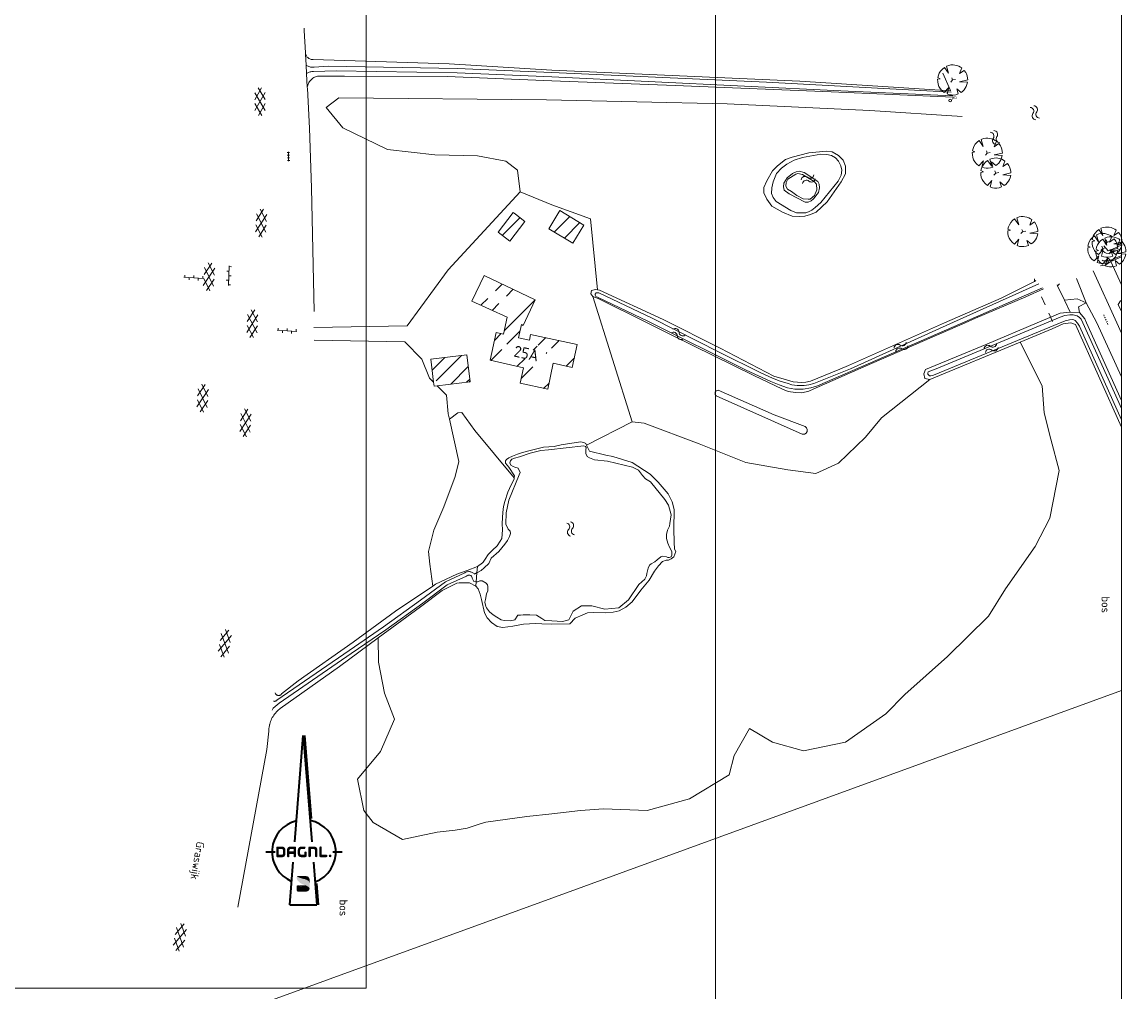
# Model space of a CAD drawing. Header units: metres. Extents: x 232777 to 233627, y 552866 to 554495.
# Tile 10 of 26: x 233383 to 233627, y 553602 to 553817. Entities that reach past the tile are written whole.
import ezdxf
from ezdxf.enums import TextEntityAlignment as Align

# ---------------------------------------------------------------- set-up
doc = ezdxf.new("R2010")
doc.units = ezdxf.units.M
doc.linetypes.add('NLCS-HIDDEN', pattern=[4, 2, -2])
doc.layers.get('0').update_dxf_attribs({"color": 251, "lineweight": 13})
doc.layers.get('Defpoints').update_dxf_attribs({"color": 241, "lineweight": 13})
for name, color, linetype, lineweight in [('A02_Bijgebouw_F', 7, 'Continuous', 13), ('A12_Bijgebouw_BAG_F', 7, 'Continuous', 18), ('B-XX-AL-B01_Hoofdgebouw-A', 251, 'Continuous', 9), ('B01_Hoofdgebouw', 7, 'Continuous', 18), ('N-WE-GW-WATERGANG-WERK-A', 92, 'Continuous', 18), ('Q26_Boom', 76, 'Continuous', 13), ('Q37_Peilbuis', 251, 'Continuous', 13), ('S01_Gesloten_verharding', 251, 'Continuous', 13), ('S02_Open_verharding', 251, 'Continuous', 13), ('S05_Water', 144, 'Continuous', 13), ('S10_Halfverharding', 251, 'Continuous', 13), ('S11_Tegelverharding', 251, 'Continuous', 13), ('T09_Insteek_sloot', 144, 'Continuous', 13), ('T10_Cultuurscheiding', 251, 'Continuous', 13), ('T15_BGTcultuurscheiding', 251, 'Continuous', 13), ('V04_Kantinrit', 251, 'Continuous', 13), ('V05_Kanthalfverh', 251, 'Continuous', 13), ('W01_Kantsloot', 144, 'Continuous', 13), ('W10_Duikerlijn', 251, 'NLCS-HIDDEN', 13), ('X-XX-AL-ORIENTATIE-S', 7, 'Continuous', 25)]:
    doc.layers.add(name, color=color, linetype=linetype, lineweight=lineweight)
for name, color, linetype in [('Z02_Huisnummer', 7, 'Continuous'), ('Z04_Bosaanduiding', 7, 'Continuous'), ('Z06_Straatnaam_1000', 7, 'Continuous')]:
    doc.layers.add(name, color=color, linetype=linetype)
doc.styles.add('NLCS-ISO', font='NLCS-ISO.ttf', dxfattribs={"height": 2.5})
doc.styles.get("Standard").update_dxf_attribs({"font": 'isocpeur.ttf'})
pattern_1 = [(45, (233374.437, 554333.729), (-5.38815, 5.38815), []), (45, (233378.029, 554333.729), (-5.38815, 5.38815), [])]

# ---------------------------------------------------------------- blocks, each defined once
blk = doc.blocks.new('S05')
for centre, start, end in [((-0.75, 0.05), 28.0726, 151.9276), ((0.75, 0.85), 208.0726, 331.9276), ((-0.75, -0.85), 28.0726, 151.9276), ((0.75, -0.05), 208.0726, 331.9276)]:
    blk.add_arc(centre, 0.85, start, end)
blk = doc.blocks.new('Q26_boom')
for p, q in [((-0.172, -0.178), (0, 0)), ((0, 0), (-0.073, 0.202)), ((0, 0), (0.259, 0.054))]:
    blk.add_line(p, q)
blk.add_lwpolyline([(0.698, 1.142), (0.803, 1.067), (0.615, 0.577), (1.026, 0.854), (1.16, 0.661), (1.226, 0.541), (1.288, 0.364), (1.326, 0.163), (1.334, 0.008), (0.612, -0.149), (1.322, -0.205), (1.272, -0.413), (1.206, -0.576), (1.124, -0.729), (1.018, -0.866), (0.879, -1.006), (0.757, -1.097), (0.372, -0.777), (0.504, -1.235), (0.298, -1.302), (0.082, -1.333), (-0.109, -1.33), (-0.285, -1.305), (-0.493, -1.238), (-0.337, -0.66), (-0.748, -1.103), (-0.952, -0.94), (-1.101, -0.761), (-1.211, -0.573), (-1.286, -0.371), (-1.327, -0.154), (-1.331, 0.059), (-1.097, 0.116), (-1.315, 0.224), (-1.265, 0.424), (-1.189, 0.609), (-1.067, 0.796), (-0.911, 0.972), (-0.722, 1.121), (-0.364, 0.596), (-0.537, 1.222), (-0.331, 1.299), (-0.145, 1.331), (0.046, 1.334), (0.193, 1.32), (0.372, 1.28), (0.549, 1.218)], close=True)
blk = doc.blocks.new('Q37_PEILBUIS')
at = {"color": 0}
blk.add_circle((0, 0), 0.3, dxfattribs=at)
blk.add_text('pb', height=0.7, dxfattribs=at).set_placement((0.305312, 0.33528))
blk = doc.blocks.new('S026')
for p, q in [((0, 0), (4.401, 0)), ((0.2, 0.5), (0.2, 0)), ((1.2, 0), (1.2, -0.5)), ((2.201, 0.5), (2.201, 0)), ((3.201, 0), (3.201, -0.5)), ((4.201, 0.5), (4.201, 0))]:
    blk.add_line(p, q)
blk = doc.blocks.new('S116')
for p, q in [((0, 0), (2.1, 0)), ((0.15, 0.25), (0.15, -0.25)), ((0.75, 0.25), (0.75, -0.25)), ((1.35, 0.25), (1.35, -0.25)), ((1.95, 0.25), (1.95, -0.25))]:
    blk.add_line(p, q)
blk = doc.blocks.new('S106')
for p, q in [((0, 0), (0.3, 0)), ((0.65, 0.15), (0.65, -0.15)), ((1.65, 0.15), (1.65, -0.15)), ((1, 0), (1.3, 0)), ((2, 0), (2.3, 0))]:
    blk.add_line(p, q)
blk = doc.blocks.new('S016')
for p, q in [((-0.006, -0.427), (2.636, 1.098)), ((2.635, -1.2), (-0.006, 0.326)), ((1.079, -1.2), (5.061, 1.098)), ((5.061, -1.201), (1.081, 1.098)), ((6.144, -0.429), (3.5, 1.098)), ((3.501, -1.201), (6.144, 0.323))]:
    blk.add_line(p, q)
blk = doc.blocks.new('SAL-ORIENTATIE_NOORDPIJL_DAGNL-SO')
at = {"true_color": 0x002d59}
h = blk.add_hatch(color=158, dxfattribs=at)
h.dxf.hatch_style = 2
h.paths.add_polyline_path([(-9.36, 0.71), (-9.36, -0.74), (-9.36, -0.79), (-9.37, -0.86), (-9.38, -0.94), (-9.4, -1), (-9.43, -1.06), (-9.46, -1.11), (-9.51, -1.15), (-9.56, -1.19), (-9.61, -1.22), (-9.68, -1.24), (-9.75, -1.26), (-9.83, -1.27), (-9.91, -1.27), (-11.19, -1.27), (-11.19, -1.26), (-11.19, 1.26), (-11.18, 1.27), (-9.92, 1.27), (-9.9, 1.27), (-9.83, 1.27), (-9.76, 1.26), (-9.7, 1.25), (-9.65, 1.23), (-9.6, 1.21), (-9.55, 1.18), (-9.51, 1.15), (-9.47, 1.11), (-9.44, 1.07), (-9.42, 1.02), (-9.4, 0.97), (-9.38, 0.91), (-9.37, 0.85), (-9.36, 0.78)])
h.paths.add_polyline_path([(-11.51, 2.37), (-9.9, 2.37), (-9.84, 2.37), (-9.73, 2.36), (-9.62, 2.35), (-9.52, 2.34), (-9.42, 2.32), (-9.33, 2.3), (-9.23, 2.28), (-9.15, 2.25), (-9.07, 2.21), (-8.99, 2.18), (-8.91, 2.14), (-8.84, 2.09), (-8.78, 2.04), (-8.71, 1.99), (-8.65, 1.93), (-8.6, 1.86), (-8.55, 1.8), (-8.5, 1.73), (-8.46, 1.65), (-8.42, 1.57), (-8.39, 1.49), (-8.36, 1.4), (-8.33, 1.31), (-8.31, 1.22), (-8.29, 1.12), (-8.28, 1.01), (-8.27, 0.91), (-8.27, 0.79), (-8.26, 0.69), (-8.26, -0.73), (-8.27, -0.81), (-8.27, -0.92), (-8.28, -1.02), (-8.29, -1.13), (-8.31, -1.22), (-8.33, -1.32), (-8.35, -1.41), (-8.38, -1.5), (-8.42, -1.58), (-8.45, -1.66), (-8.5, -1.73), (-8.54, -1.8), (-8.59, -1.87), (-8.65, -1.93), (-8.7, -1.99), (-8.76, -2.04), (-8.83, -2.09), (-8.9, -2.14), (-8.97, -2.18), (-9.05, -2.21), (-9.14, -2.25), (-9.22, -2.28), (-9.31, -2.3), (-9.41, -2.32), (-9.51, -2.34), (-9.61, -2.35), (-9.71, -2.36), (-9.83, -2.37), (-9.91, -2.37), (-11.74, -2.37), (-11.77, -2.37), (-11.81, -2.37), (-11.84, -2.37), (-11.88, -2.36), (-11.91, -2.35), (-11.94, -2.35), (-11.97, -2.34), (-12, -2.33), (-12.02, -2.32), (-12.05, -2.31), (-12.07, -2.29), (-12.1, -2.28), (-12.12, -2.26), (-12.14, -2.24), (-12.16, -2.22), (-12.17, -2.2), (-12.19, -2.18), (-12.2, -2.15), (-12.22, -2.13), (-12.23, -2.1), (-12.24, -2.08), (-12.25, -2.05), (-12.26, -2.02), (-12.26, -1.98), (-12.27, -1.95), (-12.27, -1.92), (-12.28, -1.88), (-12.28, -1.84), (-12.28, -1.82), (-12.28, 1.73), (-12.28, 1.75), (-12.27, 1.79), (-12.27, 1.83), (-12.26, 1.87), (-12.26, 1.91), (-12.25, 1.94), (-12.24, 1.98), (-12.23, 2.01), (-12.22, 2.04), (-12.21, 2.07), (-12.2, 2.1), (-12.18, 2.13), (-12.17, 2.16), (-12.15, 2.18), (-12.13, 2.21), (-12.1, 2.23), (-12.08, 2.25), (-12.05, 2.27), (-12.02, 2.29), (-11.98, 2.3), (-11.95, 2.32), (-11.9, 2.33), (-11.86, 2.34), (-11.81, 2.35), (-11.76, 2.36), (-11.7, 2.36), (-11.64, 2.36), (-11.58, 2.37)])
h = blk.add_hatch(color=158, dxfattribs=at)
h.dxf.hatch_style = 2
h.paths.add_polyline_path([(-5.96, 1.27), (-5.89, 1.27), (-5.89, 1.27), (-5.9, 1.27), (-5.9, 1.27), (-5.91, 1.27), (-5.91, 1.27), (-5.92, 1.27), (-5.92, 1.27), (-5.93, 1.27), (-5.93, 1.27), (-5.94, 1.27), (-5.94, 1.27), (-5.95, 1.27), (-5.95, 1.27)])
h.paths.add_polyline_path([(-6.35, 1.08), (-6.32, 1.12), (-6.32, 1.12), (-6.32, 1.11), (-6.32, 1.11), (-6.33, 1.11), (-6.33, 1.1), (-6.33, 1.1), (-6.33, 1.1), (-6.34, 1.1), (-6.34, 1.09), (-6.34, 1.09), (-6.34, 1.09), (-6.34, 1.08), (-6.35, 1.08), (-6.35, 1.08)])
h.paths.add_polyline_path([(-6.38, 1.03), (-6.35, 1.08), (-6.35, 1.07), (-6.35, 1.07), (-6.36, 1.07), (-6.36, 1.06), (-6.36, 1.06), (-6.36, 1.06), (-6.36, 1.05), (-6.37, 1.05), (-6.37, 1.05), (-6.37, 1.04), (-6.37, 1.04), (-6.37, 1.04), (-6.38, 1.03)])
h.paths.add_polyline_path([(-6.32, 1.12), (-6.28, 1.15), (-6.28, 1.15), (-6.29, 1.15), (-6.29, 1.15), (-6.29, 1.14), (-6.29, 1.14), (-6.3, 1.14), (-6.3, 1.14), (-6.3, 1.13), (-6.3, 1.13), (-6.31, 1.13), (-6.31, 1.13), (-6.31, 1.12), (-6.32, 1.12)])
h.paths.add_polyline_path([(-6.4, 0.98), (-6.38, 1.03), (-6.38, 1.03), (-6.38, 1.03), (-6.38, 1.02), (-6.38, 1.02), (-6.38, 1.01), (-6.39, 1.01), (-6.39, 1.01), (-6.39, 1), (-6.39, 1), (-6.39, 1), (-6.39, 0.99), (-6.4, 0.99), (-6.4, 0.98), (-6.4, 0.98)])
h.paths.add_polyline_path([(-6.28, 1.15), (-6.24, 1.19), (-6.24, 1.18), (-6.24, 1.18), (-6.25, 1.18), (-6.25, 1.18), (-6.25, 1.18), (-6.25, 1.17), (-6.26, 1.17), (-6.26, 1.17), (-6.26, 1.17), (-6.27, 1.16), (-6.27, 1.16), (-6.27, 1.16), (-6.28, 1.16), (-6.28, 1.15)])
h.paths.add_polyline_path([(-6.42, 0.92), (-6.4, 0.98), (-6.4, 0.98), (-6.4, 0.97), (-6.4, 0.97), (-6.41, 0.96), (-6.41, 0.96), (-6.41, 0.96), (-6.41, 0.95), (-6.41, 0.95), (-6.41, 0.94), (-6.41, 0.94), (-6.41, 0.93), (-6.42, 0.93), (-6.42, 0.93)])
h.paths.add_polyline_path([(-6.24, 1.19), (-6.19, 1.21), (-6.19, 1.21), (-6.2, 1.21), (-6.2, 1.21), (-6.2, 1.21), (-6.21, 1.2), (-6.21, 1.2), (-6.22, 1.2), (-6.22, 1.2), (-6.22, 1.2), (-6.23, 1.19), (-6.23, 1.19), (-6.23, 1.19), (-6.24, 1.19)])
h.paths.add_polyline_path([(-6.43, 0.86), (-6.42, 0.92), (-6.42, 0.92), (-6.42, 0.92), (-6.42, 0.91), (-6.42, 0.91), (-6.42, 0.9), (-6.42, 0.9), (-6.42, 0.9), (-6.43, 0.89), (-6.43, 0.89), (-6.43, 0.88), (-6.43, 0.88), (-6.43, 0.87), (-6.43, 0.87), (-6.43, 0.86)])
h.paths.add_polyline_path([(-6.19, 1.21), (-6.14, 1.23), (-6.14, 1.23), (-6.14, 1.23), (-6.15, 1.23), (-6.15, 1.23), (-6.16, 1.23), (-6.16, 1.23), (-6.16, 1.22), (-6.17, 1.22), (-6.17, 1.22), (-6.18, 1.22), (-6.18, 1.22), (-6.18, 1.22), (-6.19, 1.21), (-6.19, 1.21)])
h.paths.add_polyline_path([(-6.44, 0.8), (-6.43, 0.86), (-6.43, 0.86), (-6.43, 0.85), (-6.43, 0.85), (-6.43, 0.84), (-6.43, 0.84), (-6.43, 0.83), (-6.44, 0.83), (-6.44, 0.82), (-6.44, 0.82), (-6.44, 0.81), (-6.44, 0.81), (-6.44, 0.8), (-6.44, 0.8)])
h.paths.add_polyline_path([(-6.14, 1.23), (-6.08, 1.25), (-6.09, 1.25), (-6.09, 1.25), (-6.09, 1.25), (-6.1, 1.25), (-6.1, 1.25), (-6.11, 1.24), (-6.11, 1.24), (-6.12, 1.24), (-6.12, 1.24), (-6.12, 1.24), (-6.13, 1.24), (-6.13, 1.24), (-6.14, 1.24)])
h.paths.add_polyline_path([(-6.44, 0.73), (-6.44, 0.8), (-6.44, 0.79), (-6.44, 0.79), (-6.44, 0.78), (-6.44, 0.78), (-6.44, 0.77), (-6.44, 0.77), (-6.44, 0.76), (-6.44, 0.76), (-6.44, 0.75), (-6.44, 0.75), (-6.44, 0.74), (-6.44, 0.74), (-6.44, 0.73), (-6.44, 0.73)])
h.paths.add_polyline_path([(-6.08, 1.25), (-6.02, 1.26), (-6.02, 1.26), (-6.03, 1.26), (-6.03, 1.26), (-6.04, 1.26), (-6.04, 1.26), (-6.05, 1.26), (-6.05, 1.26), (-6.05, 1.26), (-6.06, 1.26), (-6.06, 1.26), (-6.07, 1.25), (-6.07, 1.25), (-6.08, 1.25), (-6.08, 1.25)])
h.paths.add_polyline_path([(-6.44, 0.71), (-6.44, 0.73), (-6.44, 0.72), (-6.44, 0.72), (-6.44, 0.71), (-6.44, 0.71), (-6.44, 0.71), (-6.44, 0.71), (-6.44, 0.71), (-6.44, 0.71), (-6.44, 0.71), (-6.44, 0.71), (-6.44, 0.71), (-6.44, 0.71)])
h.paths.add_polyline_path([(-6.02, 1.26), (-5.96, 1.27), (-5.96, 1.27), (-5.96, 1.27), (-5.97, 1.27), (-5.97, 1.27), (-5.98, 1.27), (-5.98, 1.27), (-5.99, 1.27), (-5.99, 1.27), (-6, 1.27), (-6, 1.27), (-6.01, 1.27), (-6.01, 1.26), (-6.02, 1.26)])
edge = h.paths.add_edge_path()
edge.add_line((-6.44, 0.19), (-6.44, 0.19))
edge.add_line((-6.44, 0.19), (-6.44, 0.19))
edge.add_line((-6.44, 0.19), (-6.44, 0.19))
edge.add_line((-6.44, 0.19), (-6.44, 0.19))
edge.add_line((-6.44, 0.19), (-6.44, 0.19))
edge.add_line((-6.44, 0.19), (-6.44, 0.19))
edge.add_line((-6.44, 0.19), (-6.44, 0.19))
edge.add_line((-6.44, 0.19), (-6.44, 0.19))
h.paths.add_polyline_path([(-5.89, 1.27), (-4.63, 1.27), (-4.63, 0.2), (-4.63, 0.19), (-6.43, 0.19), (-6.44, 0.19), (-6.44, 0.71), (-6.44, 0.73), (-6.44, 0.8), (-6.43, 0.86), (-6.42, 0.92), (-6.4, 0.98), (-6.38, 1.03), (-6.35, 1.08), (-6.32, 1.12), (-6.28, 1.15), (-6.24, 1.19), (-6.19, 1.21), (-6.14, 1.23), (-6.08, 1.25), (-6.02, 1.26), (-5.96, 1.27)])
h.paths.add_polyline_path([(-4.07, -2.37), (-4.12, -2.37), (-4.17, -2.37), (-4.22, -2.36), (-4.26, -2.35), (-4.3, -2.34), (-4.34, -2.33), (-4.38, -2.31), (-4.41, -2.29), (-4.44, -2.27), (-4.47, -2.25), (-4.5, -2.22), (-4.52, -2.2), (-4.54, -2.16), (-4.56, -2.13), (-4.58, -2.1), (-4.59, -2.06), (-4.61, -2.02), (-4.61, -1.98), (-4.62, -1.93), (-4.63, -1.88), (-4.63, -1.83), (-4.63, -1.81), (-4.63, -0.91), (-4.63, -0.91), (-6.44, -0.91), (-6.44, -1.82), (-6.44, -1.85), (-6.45, -1.9), (-6.45, -1.95), (-6.46, -1.99), (-6.47, -2.03), (-6.48, -2.07), (-6.5, -2.11), (-6.51, -2.14), (-6.53, -2.18), (-6.55, -2.2), (-6.58, -2.23), (-6.61, -2.26), (-6.64, -2.28), (-6.67, -2.3), (-6.7, -2.32), (-6.74, -2.33), (-6.78, -2.34), (-6.82, -2.35), (-6.86, -2.36), (-6.91, -2.37), (-6.96, -2.37), (-7.01, -2.37), (-7.06, -2.37), (-7.1, -2.36), (-7.15, -2.36), (-7.19, -2.35), (-7.23, -2.34), (-7.27, -2.32), (-7.3, -2.31), (-7.33, -2.29), (-7.36, -2.27), (-7.39, -2.24), (-7.42, -2.22), (-7.44, -2.19), (-7.46, -2.16), (-7.48, -2.12), (-7.49, -2.09), (-7.51, -2.05), (-7.52, -2.01), (-7.52, -1.97), (-7.53, -1.92), (-7.53, -1.87), (-7.54, -1.82), (-7.54, 0.69), (-7.53, 0.79), (-7.53, 0.94), (-7.51, 1.08), (-7.49, 1.22), (-7.46, 1.34), (-7.42, 1.46), (-7.38, 1.57), (-7.32, 1.68), (-7.26, 1.77), (-7.2, 1.86), (-7.13, 1.95), (-7.05, 2.02), (-6.96, 2.09), (-6.86, 2.15), (-6.76, 2.2), (-6.65, 2.25), (-6.53, 2.29), (-6.41, 2.32), (-6.28, 2.34), (-6.14, 2.36), (-6, 2.36), (-5.89, 2.37), (-4.08, 2.36), (-4.03, 2.36), (-3.98, 2.36), (-3.94, 2.35), (-3.9, 2.34), (-3.86, 2.33), (-3.82, 2.32), (-3.78, 2.3), (-3.75, 2.29), (-3.72, 2.27), (-3.69, 2.24), (-3.66, 2.22), (-3.64, 2.19), (-3.62, 2.16), (-3.6, 2.13), (-3.58, 2.1), (-3.57, 2.06), (-3.56, 2.02), (-3.55, 1.98), (-3.54, 1.93), (-3.54, 1.89), (-3.54, 1.84), (-3.54, 1.81), (-3.54, -1.81), (-3.54, -1.83), (-3.54, -1.88), (-3.54, -1.93), (-3.55, -1.98), (-3.56, -2.02), (-3.57, -2.06), (-3.58, -2.1), (-3.6, -2.13), (-3.62, -2.16), (-3.64, -2.2), (-3.66, -2.22), (-3.69, -2.25), (-3.71, -2.27), (-3.74, -2.29), (-3.78, -2.31), (-3.81, -2.33), (-3.85, -2.34), (-3.89, -2.35), (-3.93, -2.36), (-3.97, -2.37), (-4.02, -2.37)])
h = blk.add_hatch(color=158, dxfattribs=at)
h.dxf.hatch_style = 2
edge = h.paths.add_edge_path()
edge.add_spline(control_points=[(0.67, 0.19), (0.31, 0.19), (0.13, 0), (0.13, -0.37), (0.13, -0.37), (0.13, -1.27), (0.13, -1.27), (0.13, -1.27), (0.09, -1.27), (0.09, -1.27), (0.09, -1.27), (-1.14, -1.27), (-1.14, -1.27), (-1.51, -1.27), (-1.7, -1.08), (-1.7, -0.71), (-1.7, -0.71), (-1.7, 0.72), (-1.7, 0.72), (-1.7, 1.09), (-1.51, 1.28), (-1.14, 1.28), (-0.74, 1.28), (-0.26, 1.28), (0.13, 1.28), (0.13, 1.28), (0.69, 1.19), (0.69, 1.82), (0.69, 2.19), (0.51, 2.38), (0.15, 2.38), (0.15, 2.38), (-1.13, 2.38), (-1.13, 2.38), (-2.05, 2.38), (-2.79, 1.63), (-2.79, 0.72), (-2.79, 0.72), (-2.79, -0.68), (-2.79, -0.68), (-2.79, -1.8), (-2.25, -2.36), (-1.15, -2.36), (-1.15, -2.36), (0.13, -2.36), (0.13, -2.36), (0.13, -2.36), (0.62, -2.36), (0.62, -2.36), (0.95, -2.36), (1.22, -2.09), (1.22, -1.75), (1.22, -1.75), (1.22, -1.49), (1.22, -1.49), (1.22, -1.49), (1.22, -1.27), (1.22, -1.27), (1.22, -1.27), (1.22, -0.37), (1.22, -0.37), (1.22, 0), (1.04, 0.19), (0.67, 0.19)], knot_values=[0, 0, 0, 0, 1, 1, 1, 2, 2, 2, 3, 3, 3, 4, 4, 4, 5, 5, 5, 6, 6, 6, 7, 7, 7, 8, 8, 8, 9, 9, 9, 10, 10, 10, 11, 11, 11, 12, 12, 12, 13, 13, 13, 14, 14, 14, 15, 15, 15, 16, 16, 16, 17, 17, 17, 18, 18, 18, 19, 19, 19, 20, 20, 20, 21, 21, 21, 21], degree=3, periodic=0)
at = {"true_color": 0xcad400}
h = blk.add_hatch(color=52, dxfattribs=at)
h.dxf.hatch_style = 2
edge = h.paths.add_edge_path()
edge.add_spline(control_points=[(1.95, -1.81), (1.95, -1.81), (1.95, 1.82), (1.95, 1.82), (1.95, 2.18), (2.13, 2.36), (2.5, 2.36), (2.5, 2.36), (4.33, 2.37), (4.33, 2.37), (5.42, 2.37), (5.97, 1.81), (5.97, 0.69), (5.97, 0.69), (5.97, -1.82), (5.97, -1.82), (5.97, -2.19), (5.78, -2.37), (5.42, -2.37), (5.06, -2.37), (4.87, -2.19), (4.87, -1.82), (4.87, -1.82), (4.87, 0.71), (4.87, 0.71), (4.87, 1.09), (4.69, 1.27), (4.32, 1.27), (4.32, 1.27), (3.04, 1.27), (3.04, 1.27), (3.04, 1.27), (3.04, -1.81), (3.04, -1.81), (3.04, -2.18), (2.86, -2.36), (2.49, -2.36), (2.13, -2.36), (1.95, -2.18), (1.95, -1.81)], knot_values=[0, 0, 0, 0, 1, 1, 1, 2, 2, 2, 3, 3, 3, 4, 4, 4, 5, 5, 5, 6, 6, 6, 7, 7, 7, 8, 8, 8, 9, 9, 9, 10, 10, 10, 11, 11, 11, 12, 12, 12, 13, 13, 13, 13], degree=3, periodic=0)
h = blk.add_hatch(color=52, dxfattribs=at)
h.dxf.hatch_style = 2
edge = h.paths.add_edge_path()
edge.add_spline(control_points=[(7.36, 2.45), (7.73, 2.45), (7.91, 2.26), (7.91, 1.89), (7.91, 1.89), (7.91, -1.26), (7.91, -1.26), (7.94, -1.26), (9.92, -1.26), (9.95, -1.27), (10.26, -1.29), (10.41, -1.47), (10.4, -1.79), (10.4, -2.16), (10.22, -2.35), (9.86, -2.36), (9.86, -2.36), (7.37, -2.36), (7.37, -2.36), (7, -2.36), (6.82, -2.18), (6.82, -1.81), (6.82, -1.81), (6.82, 1.89), (6.82, 1.89), (6.82, 2.26), (7, 2.45), (7.36, 2.45)], knot_values=[0, 0, 0, 0, 1, 1, 1, 2, 2, 2, 3, 3, 3, 4, 4, 4, 5, 5, 5, 6, 6, 6, 7, 7, 7, 8, 8, 8, 9, 9, 9, 9], degree=3, periodic=0)
h = blk.add_hatch(color=52, dxfattribs=at)
h.dxf.hatch_style = 2
edge = h.paths.add_edge_path()
edge.add_spline(control_points=[(12.19, -1.78), (12.19, -2.11), (11.92, -2.38), (11.59, -2.38), (11.25, -2.38), (10.98, -2.11), (10.98, -1.78), (10.98, -1.44), (11.25, -1.17), (11.59, -1.17), (11.92, -1.17), (12.19, -1.44), (12.19, -1.78)], knot_values=[0, 0, 0, 0, 1, 1, 1, 2, 2, 2, 3, 3, 3, 4, 4, 4, 4], degree=3, periodic=0)
h = blk.add_hatch(color=52, dxfattribs=at)
h.dxf.hatch_style = 2
edge = h.paths.add_edge_path()
edge.add_spline(control_points=[(-3.12, -10.93), (-3.12, -10.93), (-4.16, -13.3), (0.75, -14.88), (2.15, -15.34), (2.53, -16.21), (2.53, -16.21), (2.55, -15.81), (2.52, -14.7), (2.52, -14), (2.53, -12.8), (1.19, -12.22), (0.05, -12), (-1.21, -11.74), (-1.66, -11.63), (-3.12, -10.93)], knot_values=[0, 0, 0, 0, 1, 1, 1, 2, 2, 2, 3, 3, 3, 4, 4, 4, 5, 5, 5, 5], degree=3, periodic=0)
at = {"true_color": 0xffd919}
h = blk.add_hatch(color=40, dxfattribs=at)
h.dxf.hatch_style = 1
edge = h.paths.add_edge_path()
edge.add_spline(control_points=[(-3.12, -10.93), (-3.02, -10.75), (-2.9, -10.68), (-2.49, -10.68), (-2.49, -10.68), (0.7, -10.68), (0.7, -10.68), (2.68, -10.68), (2.52, -12.54), (2.52, -12.93), (2.53, -13.31), (2.52, -14.11), (2.52, -14.07), (2.49, -12.64), (0.95, -12.16), (-0.67, -11.85), (-1.93, -11.6), (-3.12, -10.93), (-3.12, -10.93)], knot_values=[0, 0, 0, 0, 1, 1, 1, 2, 2, 2, 3, 3, 3, 4, 4, 4, 5, 5, 5, 6, 6, 6, 6], degree=3, periodic=0)
at = {"true_color": 0x002d59}
h = blk.add_hatch(color=158, dxfattribs=at)
h.dxf.hatch_style = 2
edge = h.paths.add_edge_path()
edge.add_spline(control_points=[(-2.96, -14.86), (-3.28, -14.83), (-3.22, -15.19), (-3.22, -15.35), (-3.21, -15.94), (-3.22, -16.89), (-3.22, -17.14), (-3.22, -17.76), (-2.47, -17.67), (-2.47, -17.67), (-2.47, -17.67), (-0.42, -17.68), (0.58, -17.67), (0.58, -17.67), (0.38, -15.39), (-2.62, -14.91), (-2.73, -14.89), (-2.84, -14.88), (-2.96, -14.86)], knot_values=[0, 0, 0, 0, 1, 1, 1, 2, 2, 2, 3, 3, 3, 4, 4, 4, 5, 5, 5, 6, 6, 6, 6], degree=3, periodic=0)
at = {"true_color": 0x0a8e84}
h = blk.add_hatch(color=136, dxfattribs=at)
h.dxf.hatch_style = 1
edge = h.paths.add_edge_path()
edge.add_spline(control_points=[(0.58, -17.67), (0.58, -17.67), (2.53, -17.7), (2.53, -16.21), (2.02, -15.24), (0.75, -14.88), (0.75, -14.88), (0.75, -14.88), (-3.09, -14.86), (-3.09, -14.86), (-2.55, -14.86), (0.14, -15.2), (0.58, -17.67)], knot_values=[0, 0, 0, 0, 1, 1, 1, 2, 2, 2, 3, 3, 3, 4, 4, 4, 4], degree=3, periodic=0)
at = {"color": 158, "lineweight": 35, "true_color": 0x002d59}
for p, q in [((-4.11, 4.5), (-0.34, 51.59)), ((-0.34, 51.59), (3.43, 4.5)), ((-17, 0), (-12.85, 0)), ((12.85, 0), (17, 0)), ((-6.34, -23.41), (-4.83, -4.5)), ((4.15, -4.5), (5.66, -23.41)), ((-6.34, -23.41), (5.66, -23.41))]:
    blk.add_line(p, q, dxfattribs=at)
at = {"color": 52, "lineweight": 30, "true_color": 0xcad400}
for p, q in [((0.41, 51.59), (3.35, 14.8)), ((5.66, -14.08), (6.41, -23.41))]:
    blk.add_line(p, q, dxfattribs=at)
at = {"color": 158, "lineweight": 35, "true_color": 0x002d59}
for start, end in [(103.7366, 247.1156), (290.0109, 79.137)]:
    blk.add_arc((0, 0), 14.18, start, end, dxfattribs=at)

msp = doc.modelspace()

# ---------------------------------------------------------------- hatches: boundary and pattern name
at = {"layer": 'B-XX-AL-B01_Hoofdgebouw-A'}
h = msp.add_hatch(dxfattribs=at)
h.set_pattern_fill('ANSI32', color=256, scale=0.8, angle=90)
h.set_pattern_definition(pattern_1)
h.paths.add_polyline_path([(233499.35, 553770.85), (233504.67, 553767.66), (233507.09, 553771.69), (233501.77, 553774.88)])
h = msp.add_hatch(dxfattribs=at)
h.set_pattern_fill('ANSI32', color=256, scale=0.8, angle=90)
h.set_pattern_definition(pattern_1)
h.paths.add_polyline_path([(233491.94, 553774.09), (233491.45, 553774.47), (233488.07, 553770.08), (233490.66, 553768.09), (233494.04, 553772.48)])
h = msp.add_hatch(dxfattribs=at)
h.set_pattern_fill('ANSI32', color=256, scale=0.8, angle=90)
h.set_pattern_definition(pattern_1)
h.paths.add_polyline_path([(233492.69, 553752.08), (233492.34, 553752.24), (233492.38, 553752.4), (233484.95, 553755.78), (233485.92, 553757.83), (233493.68, 553754.16)], flags=16)
h.paths.add_polyline_path([(233503.26, 553743.68), (233503, 553742.51), (233498.8, 553743.42), (233497.55, 553737.65), (233495.35, 553738.13), (233496.1, 553741.56), (233488.68, 553743.22), (233489.17, 553745.47), (233490.24, 553745.24), (233490.23, 553745.17), (233496.55, 553743.8), (233496.83, 553745.07)], flags=16)
h.paths.add_polyline_path([(233505.64, 553745.21), (233504.53, 553740.13), (233500.33, 553741.04), (233499.08, 553735.27), (233492.97, 553736.6), (233493.72, 553740.05), (233486.3, 553741.71), (233487.64, 553747.85), (233489.27, 553747.5), (233490.08, 553751.25), (233482.27, 553754.8), (233484.97, 553760.49), (233496.34, 553755.11), (233493.64, 553749.41), (233493.24, 553749.61), (233492.61, 553746.7), (233495.02, 553746.18), (233495.3, 553747.45)])
h = msp.add_hatch(dxfattribs=at)
h.set_pattern_fill('ANSI32', color=256, scale=0.8, angle=90)
h.set_pattern_definition(pattern_1)
h.paths.add_polyline_path([(233473.77, 553736.84), (233473.17, 553741.93), (233481.16, 553742.88), (233481.87, 553736.91), (233474.57, 553736.04), (233473.88, 553735.96)])
at = {"layer": 'N-WE-GW-WATERGANG-WERK-A'}
h = msp.add_hatch(dxfattribs=at)
h.set_pattern_fill('AGW-WERK_AANVULLEN-SO', color=256, pattern_type=2)
h.set_pattern_definition([(45, (0, 0), (-3.535533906, 3.535533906), [])])
edge = h.paths.add_edge_path()
edge.add_line((233473.17, 553741.93), (233481.16, 553742.88))
edge.add_line((233481.16, 553742.88), (233481.87, 553736.91))
edge.add_line((233481.87, 553736.91), (233474.57, 553736.04))

# ---------------------------------------------------------------- linework, layer by layer
at = {"layer": 'A02_Bijgebouw_F'}
for points in [[(233473.17, 553741.93), (233481.16, 553742.88), (233481.87, 553736.91), (233474.57, 553736.04)], [(233473.77, 553736.84), (233473.17, 553741.93)], [(233474.57, 553736.04), (233473.88, 553735.96), (233473.77, 553736.84)]]:
    msp.add_lwpolyline(points, dxfattribs=at)
at = {"layer": 'A12_Bijgebouw_BAG_F'}
for points in [[(233499.35, 553770.85), (233504.67, 553767.66), (233507.09, 553771.69), (233501.77, 553774.88), (233499.35, 553770.85)], [(233491.94, 553774.09), (233491.45, 553774.47), (233488.07, 553770.08), (233490.66, 553768.09), (233494.04, 553772.48)], [(233491.94, 553774.09), (233494.04, 553772.48)]]:
    msp.add_lwpolyline(points, dxfattribs=at)
at = {"layer": 'B01_Hoofdgebouw'}
msp.add_lwpolyline([(233505.64, 553745.21), (233504.53, 553740.13), (233500.33, 553741.04), (233499.08, 553735.27), (233492.97, 553736.6), (233493.72, 553740.05), (233486.3, 553741.71), (233487.64, 553747.85), (233489.27, 553747.5), (233490.08, 553751.25), (233482.27, 553754.8), (233484.97, 553760.49), (233496.34, 553755.11), (233493.64, 553749.41), (233493.24, 553749.61), (233492.61, 553746.7), (233495.02, 553746.18), (233495.3, 553747.45), (233505.64, 553745.21)], dxfattribs=at)
at = {"layer": 'Defpoints'}
for points in [[(232777.83, 552874.49), (232777.83, 554490.49), (233626.33, 554490.49), (233626.33, 552874.49)], [(232867.83, 554400.49), (233536.33, 554400.49), (233536.33, 552964.49), (232867.83, 552964.49)]]:
    msp.add_lwpolyline(points, close=True, dxfattribs=at)
at = {"layer": 'Defpoints', "flags": 128}
msp.add_lwpolyline([(233458.83, 554320.49), (233458.83, 553602.49), (233175.25, 553602.49), (233207, 553696), (233241.13, 553877.82), (233249.37, 554118.24), (233318.4, 554320.49)], close=True, dxfattribs=at)
at = {"layer": 'T09_Insteek_sloot', "flags": 128}
for points in [[(233445.39, 553809.57), (233445.52, 553807.15)], [(233445.49, 553807.17), (233445.52, 553807.15)], [(233445.52, 553807.15), (233445.6, 553807.09), (233445.76, 553806.98), (233445.93, 553806.89), (233446.11, 553806.81), (233446.3, 553806.75), (233446.49, 553806.71), (233446.68, 553806.68), (233446.88, 553806.67), (233447.07, 553806.67), (233447.26, 553806.68), (233447.29, 553806.69), (233450.43, 553806.91), (233478.99, 553806.42), (233500, 553805.5), (233547.64, 553803.36), (233587.29, 553801.19), (233588.57, 553801.14)], [(233588.91, 553800.35), (233564.08, 553801.44), (233500, 553804.53), (233478.99, 553805.45), (233452.14, 553805.91), (233447.14, 553805.7), (233446.95, 553805.71), (233446.76, 553805.71), (233446.58, 553805.69), (233446.39, 553805.65), (233446.21, 553805.6), (233446.04, 553805.53), (233445.86, 553805.45), (233445.7, 553805.36), (233445.62, 553805.3)], [(233445.77, 553802.28), (233445.62, 553805.3)], [(233555.62, 553786.65), (233559.7, 553787.38), (233560.98, 553787.31), (233562.06, 553787.08), (233562.89, 553786.61), (233563.56, 553785.87), (233564.08, 553784.83), (233564.3, 553783.87), (233564.19, 553782.77), (233563.51, 553781.43), (233559.63, 553776.69), (233558.44, 553775.55), (233557.7, 553775.01), (233556.95, 553774.59), (233556.31, 553774.41), (233555.32, 553774.39), (233554.3, 553774.36), (233552.98, 553774.9), (233549.79, 553776.89), (233549.1, 553777.77), (233548.76, 553778.69), (233548.77, 553779.94), (233549.11, 553781.24), (233549.87, 553783.11), (233550.94, 553784.3), (233552.15, 553785.19), (233553.74, 553786.09), (233555.62, 553786.65)], [(233555.94, 553783.33), (233554.85, 553783.6), (233554.19, 553783.48), (233553.36, 553783.1), (233552.19, 553782.17), (233551.49, 553781), (233551.4, 553780.16), (233551.56, 553779.45), (233552.67, 553778.61), (233556.17, 553776.75), (233556.82, 553776.75), (233557.51, 553777.03), (233558.07, 553777.51), (233559.13, 553778.89), (233559.39, 553779.97), (233559.33, 553780.78), (233558.99, 553781.33), (233555.94, 553783.33)], [(233622.28, 553765.92), (233622.65, 553765.6), (233622.99, 553765.44), (233623.6, 553765.37), (233624.32, 553765.57), (233626.33, 553766.48)], [(233621.7, 553762.67), (233622.73, 553762.78), (233624.02, 553763.59)], [(233608.82, 553757.78), (233589.23, 553749.21), (233558.93, 553736.07), (233557.46, 553735.63), (233555.73, 553735.29), (233553.93, 553735.29), (233552.3, 553735.62), (233550.45, 553736.27), (233548.56, 553736.97), (233543.1, 553739.51), (233521.43, 553750.31), (233510.13, 553755.71), (233509.79, 553755.86), (233509.63, 553756.15), (233509.63, 553756.37), (233509.83, 553756.65), (233510.4, 553756.69), (233522.24, 553751.07), (233537.29, 553743.44), (233546.22, 553739), (233548.96, 553737.76), (233550.61, 553737.06), (233552.42, 553736.56), (233553.25, 553736.27), (233554.45, 553736.1), (233555.94, 553736.11), (233557, 553736.24), (233558.1, 553736.56), (233566.21, 553739.79), (233589.09, 553750.17), (233608.01, 553758.68)], [(233626.33, 553754.99), (233626.17, 553754.92), (233625.64, 553754.08), (233626.33, 553752.54)], [(233626.33, 553728.48), (233617.06, 553749.26), (233616.59, 553749.95), (233616.11, 553750.51), (233615.8, 553750.65), (233615.4, 553750.72), (233614.81, 553750.68), (233613.87, 553750.46), (233584.64, 553738.37), (233584.05, 553738.23), (233583.74, 553738.29), (233583.42, 553738.62), (233583.42, 553738.84), (233583.5, 553739.13), (233585.22, 553739.79), (233612.77, 553751.28), (233613.81, 553751.66), (233614.93, 553751.8), (233615.63, 553751.79), (233616.54, 553751.56), (233617.07, 553751.19), (233617.41, 553750.84), (233624.78, 553734.48), (233626.33, 553731)], [(233617.04, 553752.33), (233614.94, 553752.37)], [(233626.33, 553732.76), (233618.62, 553750), (233618.23, 553750.88), (233617.04, 553752.33)], [(233483.4, 553694.6), (233484.3, 553695.09), (233484.99, 553695.67), (233486.06, 553696.68), (233486.55, 553697.81), (233488.22, 553699.29), (233489.56, 553700.9), (233490.19, 553701.75), (233490.6, 553702.63), (233490.84, 553703.31), (233490.76, 553703.81), (233490.32, 553704.24), (233489.8, 553705.39), (233489.88, 553707.91), (233490.48, 553710.71), (233492.77, 553716.32), (233492.96, 553716.84), (233492.5, 553717.8), (233491.79, 553717.99), (233491.4, 553718.16), (233490.91, 553718.43), (233490.72, 553718.95), (233490.83, 553719.39), (233491.13, 553719.74), (233491.75, 553720.02), (233492.82, 553720.27), (233495.2, 553721.09), (233497.56, 553721.72), (233499.23, 553721.83), (233507.09, 553722.76), (233507.48, 553722.61), (233507.64, 553722.39), (233507.56, 553721.82), (233507.56, 553721.03), (233507.81, 553720.4), (233508.36, 553720.09), (233509.5, 553719.64), (233512.35, 553719.36), (233517.89, 553718.04), (233519.24, 553717.35), (233520.11, 553716.17), (233520.81, 553715.44), (233521.85, 553714.77), (233525.05, 553710.82), (233525.88, 553709.58), (233526.44, 553707.4), (233526.21, 553705.5), (233526.07, 553704.89), (233525.69, 553704), (233525.44, 553703.1), (233525.44, 553702.18), (233525.73, 553701.15), (233526.08, 553700.23), (233526.59, 553699.27), (233526.65, 553698.5), (233526.45, 553698.13), (233526.04, 553697.99), (233525.73, 553697.99), (233525.41, 553698.13), (233524.65, 553698.29), (233524.17, 553698.09), (233523.37, 553697.45), (233522.82, 553696.99), (233522.05, 553696.6), (233521.7, 553696.27), (233521.38, 553695.58), (233521.09, 553694.46), (233520.97, 553693.89), (233520.6, 553693.16), (233519.33, 553691.99), (233516.97, 553688.57), (233514.89, 553686.78), (233511.73, 553686.51), (233508.84, 553687.25), (233506.6, 553687.25), (233504.72, 553686.09), (233503.74, 553684.15), (233502.37, 553683.8), (233500, 553683.94), (233498.42, 553684.04), (233497.76, 553684.45), (233496.58, 553685.17), (233495.1, 553685.25), (233494.39, 553685.27), (233493.68, 553685.27), (233493.05, 553685.19), (233492.48, 553685.16), (233491.82, 553684.12), (233490.86, 553683.95), (233489.44, 553684.04), (233488.78, 553684.12), (233487.79, 553684.72), (233486.97, 553685.27), (233486.2, 553685.92), (233485.52, 553686.85), (233485.38, 553687.1), (233485.13, 553688.08), (233485.27, 553688.63), (233485.54, 553689.92), (233485.82, 553690.58), (233485.82, 553691.53), (233485.73, 553691.92), (233485.46, 553692.25), (233484.58, 553692.77), (233484.01, 553692.77), (233483.49, 553692.55), (233483.3, 553692.57), (233483.25, 553692.58)], [(233483.25, 553692.58), (233482.67, 553692.63), (233482.33, 553693.39), (233482.31, 553693.45), (233482.15, 553693.81), (233482.09, 553693.92), (233482.01, 553693.96), (233481.93, 553693.99), (233481.85, 553694.02), (233481.77, 553694.04), (233481.68, 553694.05), (233481.61, 553694.05), (233481.41, 553694.02), (233481.34, 553694), (233481.26, 553693.97), (233481.18, 553693.93), (233481.09, 553693.87), (233476.8, 553691.91), (233471.37, 553687.85), (233463.15, 553681.92), (233455.5, 553676.67), (233439.5, 553665.7), (233438.18, 553664.58), (233437.95, 553664.15)], [(233438.29, 553666.11), (233438.32, 553666.1), (233438.42, 553666.09), (233438.52, 553666.08), (233438.62, 553666.09), (233438.72, 553666.12), (233438.81, 553666.17), (233438.9, 553666.22), (233438.98, 553666.3), (233439.04, 553666.36), (233455.05, 553677.33), (233462.69, 553682.57), (233470.89, 553688.49), (233476.39, 553692.61), (233480.72, 553694.58), (233480.79, 553694.62), (233480.93, 553694.7), (233481.09, 553694.76), (233481.24, 553694.8), (233481.57, 553694.85), (233481.73, 553694.84), (233481.9, 553694.83), (233482.06, 553694.79), (233482.21, 553694.74), (233482.36, 553694.68), (233482.51, 553694.6), (233482.64, 553694.51), (233482.77, 553694.4), (233482.88, 553694.28), (233483.29, 553694.54), (233483.4, 553694.6)], [(233483.5, 553695.99), (233483.4, 553694.6)], [(233483.18, 553691.62), (233483.25, 553692.58)], [(233437.39, 553660.93), (233437.35, 553660.7)]]:
    msp.add_lwpolyline(points, dxfattribs=at)
at = {"layer": 'T09_Insteek_sloot'}
for points in [[(233445.62, 553805.3), (233445.59, 553805.28)], [(233626.33, 553764.93), (233624.33, 553764.02), (233623.55, 553763.77), (233622.92, 553763.77), (233622.31, 553763.79), (233622.08, 553763.91)]]:
    msp.add_lwpolyline(points, dxfattribs=at)
at = {"layer": 'T10_Cultuurscheiding', "flags": 128}
msp.add_lwpolyline([(233617.04, 553752.33), (233616.8, 553753.53), (233618.52, 553754.45)], dxfattribs=at)
at = {"layer": 'T15_BGTcultuurscheiding'}
for points in [[(233445.04, 553815.33), (233445.07, 553814.86), (233445.34, 553809.9), (233445.37, 553809.65), (233445.39, 553809.57)], [(233445.39, 553809.57), (233445.42, 553809.49), (233445.48, 553809.34), (233445.56, 553809.19), (233445.65, 553809.06), (233445.76, 553808.93), (233445.88, 553808.81), (233446.01, 553808.71), (233446.14, 553808.61), (233446.29, 553808.54), (233446.44, 553808.47), (233446.6, 553808.42), (233446.76, 553808.39), (233446.93, 553808.37), (233447.09, 553808.37), (233477.22, 553807.42), (233500, 553806.04), (233554.98, 553803.6), (233588.42, 553801.47)], [(233589.04, 553800.07), (233561.94, 553801.24), (233527.38, 553802.64), (233500, 553803.63), (233476.81, 553804.62), (233454.02, 553804.68), (233448, 553804.7), (233447.79, 553804.64), (233447.59, 553804.56), (233447.39, 553804.47), (233447.2, 553804.37), (233447.01, 553804.25), (233446.84, 553804.12), (233446.67, 553803.98), (233446.52, 553803.82), (233446.38, 553803.66), (233446.25, 553803.48), (233446.14, 553803.3), (233446.03, 553803.11), (233445.95, 553802.91), (233445.87, 553802.71), (233445.82, 553802.5), (233445.77, 553802.28)], [(233588.4, 553801.54), (233586.74, 553805.33)], [(233445.77, 553802.28), (233445.78, 553802), (233446.27, 553793.15), (233446.68, 553779.96), (233447.26, 553752.55)], [(233492.99, 553779.08), (233492.41, 553783.83), (233489.78, 553785.84), (233483.53, 553787.05), (233474.05, 553787.24), (233463.56, 553788.44), (233453.67, 553793.27), (233449.98, 553797.78), (233452.74, 553799.92), (233498.79, 553799.42), (233538.87, 553798.59), (233570.54, 553797.06), (233590.99, 553795.78)], [(233557.01, 553787.68), (233560.96, 553788.08), (233562.21, 553787.89), (233563.61, 553787.09), (233564.6, 553786.05), (233565.14, 553784.72), (233565.11, 553783.03), (233564.18, 553781.28), (233561.05, 553776.82), (233558.62, 553774.51), (233557.35, 553773.99), (233556.11, 553773.69), (233554.98, 553773.58), (233553.32, 553773.67), (233551.14, 553774.52), (233548.79, 553775.9), (233547.68, 553777.42), (233547.05, 553778.83), (233547.02, 553780.03), (233547.66, 553781.47), (233548.94, 553783.68), (233550.03, 553784.82), (233551.85, 553786.23), (233553.3, 553786.77), (233557.01, 553787.68)], [(233555.59, 553782.86), (233554.58, 553783.12), (233554.09, 553783), (233552.35, 553781.85), (233551.98, 553781.12), (233551.93, 553780.3), (233552.27, 553779.67), (233553.17, 553779.11), (233554.38, 553778.21), (233555.76, 553777.47), (233556.82, 553777.4), (233557.27, 553777.46), (233558.27, 553778.22), (233558.79, 553779.48), (233558.68, 553780.73), (233558.19, 553781.38), (233555.59, 553782.86)], [(233492.99, 553779.08), (233477, 553761.73), (233467.93, 553749.31), (233447.21, 553748.97)], [(233510.15, 553757.35), (233508.58, 553773.03), (233500, 553776.14), (233492.99, 553779.08)], [(233622.4, 553767.09), (233623.38, 553765.96), (233624.34, 553766.32), (233626.27, 553767.23), (233626.33, 553767.26)], [(233626.33, 553764.63), (233624.02, 553763.59)], [(233624.02, 553763.59), (233626.33, 553758.42)], [(233510.15, 553757.35), (233510.58, 553757.27), (233524.69, 553750.78), (233537.36, 553744.4), (233549.21, 553738.17), (233552.08, 553737.36), (233553.52, 553736.92), (233555.42, 553736.81), (233556.31, 553736.86), (233557.35, 553737.1), (233563.91, 553739.73), (233565.79, 553740.51), (233587.13, 553750), (233599.64, 553755.5), (233607.09, 553759.14)], [(233607.05, 553759.73), (233607.09, 553759.14)], [(233607.09, 553759.14), (233607.38, 553759.36)], [(233612.19, 553758.24), (233612.09, 553758.46)], [(233613.69, 553755.03), (233612.19, 553758.24)], [(233509.09, 553755.82), (233508.62, 553756.44), (233508.82, 553757.21), (233509.72, 553757.42), (233510.15, 553757.35)], [(233609.08, 553757.51), (233605.11, 553755.8), (233593.95, 553751.01), (233591.65, 553750), (233569.23, 553740.23), (233557.99, 553735.28), (233557.01, 553734.88), (233555.42, 553734.48), (233554.04, 553734.53), (233552.45, 553734.76), (233551.17, 553735.28), (233544.79, 553738.31), (233526.94, 553747.09), (233521.11, 553750), (233510.26, 553755.41), (233509.09, 553755.82)], [(233517.79, 553728.07), (233509.09, 553755.82)], [(233614.94, 553752.37), (233613.69, 553755.03)], [(233583.81, 553737.46), (233582.7, 553737.64), (233582.49, 553738.67), (233582.89, 553739.68), (233596.47, 553745.3), (233607.67, 553750), (233612.76, 553752.14), (233614.94, 553752.37)], [(233626.33, 553726.87), (233616.17, 553749.6), (233615.14, 553749.98), (233613.4, 553749.79), (233611, 553748.71), (233603.85, 553745.75)], [(233447.32, 553746.14), (233467.43, 553745.79), (233471.17, 553741.96), (233472.89, 553737.72), (233473.77, 553736.84)], [(233603.85, 553745.75), (233608.75, 553736.04), (233609.19, 553730.04), (233610.69, 553724.19), (233612.56, 553717.29), (233610.47, 553706.73), (233607.23, 553700.42), (233600.59, 553690.99), (233596.87, 553684.93), (233587.76, 553675.99), (233578.31, 553667.62), (233574.09, 553663.29), (233565.15, 553657.02), (233555.85, 553655.09), (233548.96, 553657.05), (233543.81, 553660.03), (233540.43, 553654.04), (233539.36, 553649.75), (233530.53, 553644.44), (233521.12, 553641.84), (233511.44, 553642.24), (233506.36, 553641.84), (233500, 553641.15), (233494.44, 553640.56), (233485.35, 553639.28), (233483.89, 553638.82), (233481.21, 553637.97), (233478.57, 553637.51), (233474.59, 553637.09), (233466.9, 553635.43), (233460.37, 553639.2), (233458.27, 553641.91), (233456.9, 553648.81), (233462.01, 553654.97), (233465.08, 553662.11), (233462.89, 553667.9), (233461.56, 553674.8), (233461.47, 553680.13)], [(233603.85, 553745.75), (233583.81, 553737.46)], [(233474.57, 553736.04), (233476.62, 553733.99), (233477.03, 553729.86), (233477.3, 553728.62)], [(233517.79, 553728.07), (233520.5, 553727.73), (233532.71, 553723.17), (233543.04, 553719.01), (233552.38, 553717.43), (233558.59, 553716.57), (233563.57, 553718.91), (233569.58, 553724.68), (233573.12, 553728.92), (233583.81, 553737.46)], [(233536.9, 553735.07), (233549.31, 553729.57), (233556.18, 553727.02), (233556.5, 553726.71), (233556.64, 553726.36), (233556.64, 553725.92), (233556.41, 553725.51), (233556.07, 553725.35), (233555.54, 553725.29), (233536.48, 553733.83), (233536.26, 553734.11), (233536.24, 553734.6), (233536.45, 553734.95), (233536.9, 553735.07)], [(233477.3, 553728.62), (233479.36, 553719.27), (233478.56, 553715.94), (233476.04, 553709.19), (233473.83, 553704.04), (233472.62, 553699.3), (233472.93, 553696.47), (233473.61, 553691.64)], [(233477.3, 553728.62), (233479.13, 553730.02), (233480.06, 553730.12), (233482.9, 553726.16), (233491.67, 553715.64)], [(233507.71, 553722.91), (233517.79, 553728.07)], [(233491.67, 553715.64), (233491.75, 553716.07), (233490.49, 553717.98), (233489.7, 553718.89), (233489.7, 553719.38), (233489.97, 553719.73), (233490.43, 553720.04), (233491.28, 553720.47), (233492.38, 553720.89), (233493.5, 553721.24), (233494.9, 553721.63), (233498.18, 553722.43), (233500.51, 553722.62), (233502.04, 553722.99), (233506.34, 553723.65), (233507.13, 553723.49), (233507.54, 553723.24), (233507.71, 553722.91)], [(233507.71, 553722.91), (233508.39, 553721.52), (233511.95, 553720.7), (233513.54, 553720.4), (233517.79, 553719.04), (233521.79, 553716.47), (233523.57, 553714.71), (233525.82, 553712.09), (233526.67, 553710.31), (233527.11, 553708.58), (233527.03, 553704.23), (233527.12, 553701.38), (233527.2, 553699.8), (233527.47, 553699.28), (233527.04, 553698.15), (233526.49, 553697.69), (233525.89, 553697.41), (233525.34, 553697.36), (233524.52, 553697.05), (233523.64, 553696.12), (233522.77, 553694.92), (233521.59, 553692.97), (233519.76, 553690.7), (233517.82, 553688.15), (233516.4, 553686.94), (233514.92, 553686.12), (233513.58, 553685.84), (233511.88, 553685.73), (233509.17, 553685.76), (233507.88, 553685.73), (233506.87, 553685.26), (233505.17, 553684.49), (233503.97, 553683.26), (233499.86, 553683.2), (233497.81, 553683.28), (233496.36, 553683.31), (233493.75, 553683.19), (233491.37, 553682.78), (233489.13, 553682.42), (233487.87, 553682.7), (233486.64, 553683.57), (233485.65, 553684.61), (233485.1, 553685.73), (233484.41, 553688.69), (233484.14, 553689.84), (233483.64, 553691.02), (233483.18, 553691.62)], [(233483.5, 553695.99), (233484.65, 553696.76), (233484.76, 553696.92), (233485.2, 553697.6), (233485.88, 553698.67), (233486.81, 553699.6), (233487.88, 553700.59), (233488.56, 553701.6), (233488.92, 553702.18), (233489.03, 553704.12), (233489, 553705.44), (233489.05, 553706.84), (233489.1, 553707.96), (233489.3, 553709.27), (233489.57, 553710.4), (233490.25, 553712.48), (233490.99, 553714.07), (233491.62, 553715.33), (233491.67, 553715.64)], [(233473.61, 553691.64), (233474.2, 553692.03), (233478.96, 553694.31), (233481.2, 553695.08), (233483.5, 553695.99)], [(233438.61, 553667.94), (233438.64, 553667.88), (233438.69, 553667.77), (233438.75, 553667.68), (233438.83, 553667.6), (233438.92, 553667.53), (233439.02, 553667.47), (233439.13, 553667.42), (233439.24, 553667.39), (233439.35, 553667.38), (233439.47, 553667.38), (233439.58, 553667.4), (233439.69, 553667.44), (233439.79, 553667.48), (233439.89, 553667.55), (233439.97, 553667.62), (233440.05, 553667.71), (233443.71, 553670.62), (233455.95, 553679.2), (233465.33, 553686.08), (233473.61, 553691.64)], [(233483.18, 553691.62), (233481.73, 553692.36), (233479.48, 553692.33), (233478.9, 553692.27), (233475.65, 553690.65), (233470.86, 553687.06), (233461.47, 553680.13)], [(233461.47, 553680.13), (233452.91, 553673.82), (233439.75, 553664.46), (233439.61, 553664.36), (233439.37, 553664.16), (233439.14, 553663.95), (233438.92, 553663.73), (233438.71, 553663.49), (233438.51, 553663.25), (233438.33, 553662.99), (233438.16, 553662.73), (233438, 553662.46), (233437.85, 553662.18), (233437.73, 553661.89), (233437.61, 553661.6), (233437.51, 553661.3), (233437.42, 553661), (233437.35, 553660.7)], [(233626.33, 553668.49), (233500, 553622.46), (233425.86, 553595.46)], [(233437.35, 553660.7), (233437.3, 553660.39), (233437.26, 553660.08), (233437.24, 553659.76), (233437.23, 553659.45), (233436.82, 553655.42), (233430.37, 553620.45)]]:
    msp.add_lwpolyline(points, dxfattribs=at)
at = {"layer": 'V04_Kantinrit', "flags": 128}
for points in [[(233612.58, 553758.62), (233612.19, 553758.24)], [(233618.52, 553754.45), (233616.35, 553759.81)], [(233613.69, 553755.03), (233616.55, 553755.33), (233618.52, 553754.45)]]:
    msp.add_lwpolyline(points, dxfattribs=at)
at = {"layer": 'V05_Kanthalfverh', "flags": 128}
for points in [[(233626.33, 553747.71), (233625.3, 553750), (233620.1, 553761.51)], [(233618.52, 553754.45), (233620.91, 553750), (233626.33, 553738.02)]]:
    msp.add_lwpolyline(points, dxfattribs=at)
at = {"layer": 'W01_Kantsloot', "flags": 128}
for points in [[(233445.52, 553807.15), (233445.62, 553805.3)], [(233483.25, 553692.58), (233483.4, 553694.6)]]:
    msp.add_lwpolyline(points, dxfattribs=at)
at = {"layer": 'W10_Duikerlijn'}
msp.add_lwpolyline([(233611.06, 553750.32), (233607.78, 553757.53)], dxfattribs=at)

# ---------------------------------------------------------------- block references
at = {"layer": 'Q26_Boom', "xscale": 2.5, "yscale": 2.5, "zscale": 2.5}
for p in [(233588.9, 553803.85), (233596.59, 553787.61), (233598.47, 553783.22), (233604.46, 553770.23), (233622.18, 553766.48), (233623.15, 553767.91), (233624, 553765.76)]:
    msp.add_blockref('Q26_boom', p, dxfattribs=at)
at = {"layer": 'Q37_Peilbuis'}
msp.add_blockref('Q37_PEILBUIS', (233588.38, 553799.31), dxfattribs=at)
at = {"layer": 'S01_Gesloten_verharding'}
for p, rotation in [((233435.26, 553795.99), 90.55125257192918), ((233435.35, 553769.06), 87.2328489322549), ((233423.71, 553757.13, 12.04), 86.10699291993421), ((233433.37, 553746.76), 87.2328489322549), ((233422.29, 553730.26, 12.09), 86.10699291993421), ((233431.87, 553724.76, 12.65), 87.2328489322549), ((233426.89, 553675.92), 79.92053694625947), ((233416.93, 553610.75), 79.92053694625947)]:
    msp.add_blockref('S016', p, dxfattribs=dict(at, rotation=rotation))
at = {"layer": 'S02_Open_verharding'}
for p, rotation in [((233428.44, 553762.66), 267.5241627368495), ((233418.38, 553760.11), 356.3451571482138), ((233439.07, 553748.36), 356.3451571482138)]:
    msp.add_blockref('S026', p, dxfattribs=dict(at, rotation=rotation))
at = {"layer": 'S05_Water'}
for p, rotation in [((233607.13, 553796.59), 293.9391677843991), ((233598.31, 553791.1), 115.5747447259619), ((233556.87, 553781.85), 200.9028946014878), ((233528.01, 553747.52), 333.4509104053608), ((233528.01, 553747.52), 333.4509104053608), ((233577.45, 553744.66), 25.15806566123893), ((233597.42, 553744.4), 21.31609846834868), ((233504.15, 553704.3), 286.5099954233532)]:
    msp.add_blockref('S05', p, dxfattribs=dict(at, rotation=rotation))
at = {"layer": 'S10_Halfverharding', "rotation": 114.4080295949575}
msp.add_blockref('S106', (233623.35, 553749.66), dxfattribs=at)
at = {"layer": 'S11_Tegelverharding', "rotation": 271.3511394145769}
msp.add_blockref('S116', (233441.56, 553787.95), dxfattribs=at)
at = {"layer": 'X-XX-AL-ORIENTATIE-S', "xscale": 0.5, "yscale": 0.5, "zscale": 0.5}
msp.add_blockref('SAL-ORIENTATIE_NOORDPIJL_DAGNL-SO', (233445.03, 553632.7), dxfattribs=at)

# ---------------------------------------------------------------- texts
at = {"layer": 'Z02_Huisnummer', "style": 'NLCS-ISO'}
msp.add_text('25A', height=2.5, rotation=347.8, dxfattribs=at).set_placement((233494.35, 553743.22), align=Align.MIDDLE_CENTER)
at = {"layer": 'Z04_Bosaanduiding', "style": 'NLCS-ISO'}
for p in [(233621.95, 553687.52), (233452.91, 553620.29)]:
    msp.add_text('bos', height=1.8, rotation=270, dxfattribs=at).set_placement(p, align=Align.CENTER)
at = {"layer": 'Z06_Straatnaam_1000', "style": 'NLCS-ISO'}
msp.add_text('Graswijk', height=1.75, rotation=260.4105, dxfattribs=at).set_placement((233421.4, 553630.75), align=Align.MIDDLE_CENTER)

doc.saveas('drawing.dxf')
